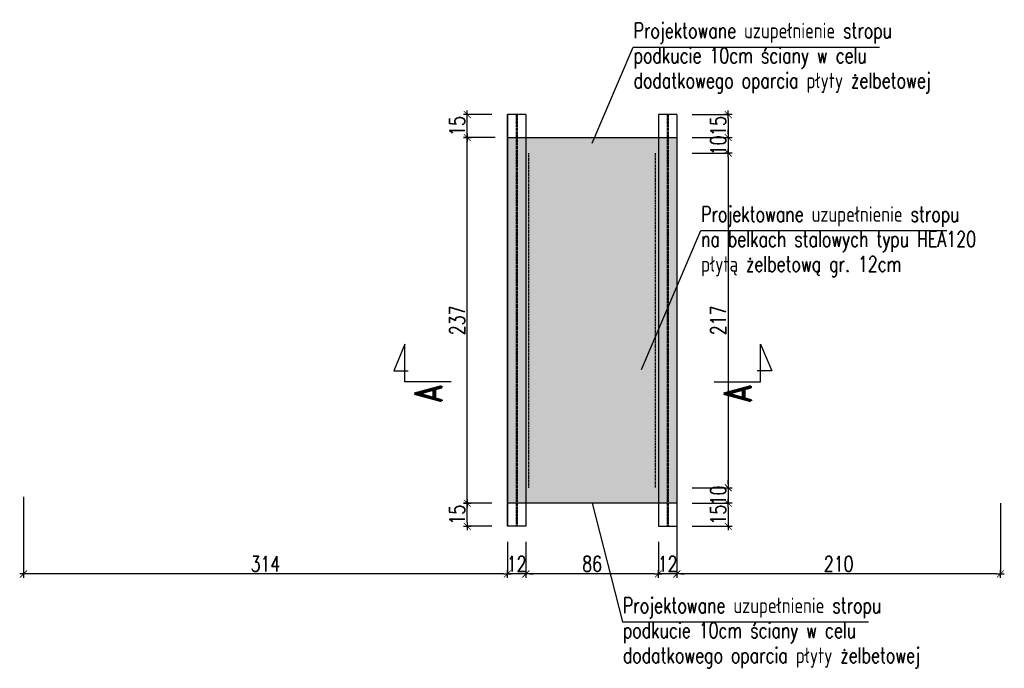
# Model space of a CAD drawing. Header units: millimetres. Extents: x 136919 to 160325, y -19528 to -8134.
# Tile 4 of 22: x 136919 to 137558, y -10736 to -10316. Entities that reach past the tile are written whole.
import ezdxf
from ezdxf.enums import TextEntityAlignment as Align

# ---------------------------------------------------------------- set-up
doc = ezdxf.new("R2010")
doc.units = ezdxf.units.MM
doc.header["$LTSCALE"] = 0.1
doc.linetypes.add('CENTER2', pattern=[28.575, 19.05, -3.175, 3.175, -3.175])
doc.linetypes.add('HIDDEN', pattern=[9.525, 6.35, -3.175])
for name, color, linetype in [('tkd_opisy_pomoce', 140, 'Continuous'), ('tkd_przekroje', 3, 'Continuous'), ('tkd_przerywane', 8, 'HIDDEN'), ('tkd_solid', 253, 'Continuous'), ('tkd_stal_osie', 12, 'CENTER2'), ('tkd_stal_przerywane', 5, 'HIDDEN'), ('tkd_stal_widok', 2, 'Continuous'), ('tkd_txt020', 6, 'Continuous'), ('tkd_wym', 1, 'Continuous'), ('tkd_żelbet0', 4, 'Continuous')]:
    doc.layers.add(name, color=color, linetype=linetype)
doc.styles.add('tkd_2txt020', font='romand.shx', dxfattribs={"width": 0.75, "height": 5})
doc.styles.add('tkd_2txt035', font='romand.shx', dxfattribs={"width": 0.75, "height": 8.75})
doc.styles.add('tkd_txt0', font='simplex.shx', dxfattribs={"width": 0.75})
doc.dimstyles.new('tkd_1-50cm[cm]', dxfattribs={"dimtxt": 10, "dimasz": 2.5, "dimexe": 0, "dimexo": 10, "dimgap": 1.5, "dimtad": 1, "dimdec": 1, "dimrnd": 0.5, "dimtxsty": 'tkd_txt0', "dimblk": 'tkd_dim_arrow', "dimblk1": 'tkd_dim_arrow', "dimblk2": 'tkd_dim_arrow', "dimcen": 2.5, "dimclrd": 1, "dimclrt": 7, "dimadec": 0, "dimazin": 0, "dimtfac": 1, "dimtdec": 1, "dimtix": 1, "dimtmove": 1, "dimatfit": 3, "dimfxl": 50, "dimfxlon": 1, "dimtvp": 0.02, "dimarcsym": 0})

# ---------------------------------------------------------------- blocks, each defined once
blk = doc.blocks.new('tkd_dim_arrow')
for p, q in [((-1, 0), (1, 0)), ((0, -1), (0, 1))]:
    blk.add_line(p, q)
at = {"const_width": 0.2}
blk.add_lwpolyline([(-0.9, -0.9), (0.9, 0.9)], dxfattribs=at)
blk = doc.blocks.new('*D2752')
at = {"layer": 'DEFPOINTS', "color": 0, "transparency": 16777216}
for p in [(137555.07, -10619.1), (137345.07, -10629.1), (137345.07, -10674.98)]:
    blk.add_point(p, dxfattribs=at)
at = {"layer": 'tkd_wym', "color": 0, "lineweight": -2, "transparency": 16777216}
for p, q in [((137555.07, -10629.1), (137555.07, -10674.98)), ((137345.07, -10639.1), (137345.07, -10674.98))]:
    blk.add_line(p, q, dxfattribs=at)
at = {"layer": 'tkd_wym', "color": 1, "lineweight": -2, "transparency": 16777216}
blk.add_line((137552.57, -10674.98), (137347.57, -10674.98), dxfattribs=at)
at = {"layer": 'tkd_wym', "color": 1, "lineweight": -2, "transparency": 16777216, "xscale": 2.5, "yscale": 2.5, "zscale": 2.5, "rotation": 180}
blk.add_blockref('tkd_dim_arrow', (137345.07, -10674.98), dxfattribs=at)
at = {"layer": 'tkd_wym', "color": 1, "lineweight": -2, "transparency": 16777216, "xscale": 2.5, "yscale": 2.5, "zscale": 2.5}
blk.add_blockref('tkd_dim_arrow', (137555.07, -10674.98), dxfattribs=at)
at = {"layer": 'tkd_wym', "color": 7, "transparency": 16777216, "insert": (137450.07, -10668.48), "char_height": 10, "attachment_point": 5, "style": 'tkd_txt0'}
blk.add_mtext('210', dxfattribs=at)
blk = doc.blocks.new('*D2753')
at = {"layer": 'DEFPOINTS', "color": 0, "transparency": 16777216}
for p in [(137345.07, -10629.1), (137333.07, -10644.1), (137333.07, -10674.98)]:
    blk.add_point(p, dxfattribs=at)
at = {"layer": 'tkd_wym', "color": 0, "lineweight": -2, "transparency": 16777216}
for p, q in [((137345.07, -10639.1), (137345.07, -10674.98)), ((137333.07, -10654.1), (137333.07, -10674.98))]:
    blk.add_line(p, q, dxfattribs=at)
at = {"layer": 'tkd_wym', "color": 1, "lineweight": -2, "transparency": 16777216}
for p, q in [((137330.57, -10674.98), (137328.07, -10674.98)), ((137345.07, -10674.98), (137333.07, -10674.98)), ((137347.57, -10674.98), (137350.07, -10674.98))]:
    blk.add_line(p, q, dxfattribs=at)
at = {"layer": 'tkd_wym', "color": 1, "lineweight": -2, "transparency": 16777216, "xscale": 2.5, "yscale": 2.5, "zscale": 2.5}
blk.add_blockref('tkd_dim_arrow', (137333.07, -10674.98), dxfattribs=at)
at = {"layer": 'tkd_wym', "color": 1, "lineweight": -2, "transparency": 16777216, "xscale": 2.5, "yscale": 2.5, "zscale": 2.5, "rotation": 180}
blk.add_blockref('tkd_dim_arrow', (137345.07, -10674.98), dxfattribs=at)
at = {"layer": 'tkd_wym', "color": 7, "transparency": 16777216, "insert": (137339.07, -10668.48), "char_height": 10, "attachment_point": 5, "style": 'tkd_txt0'}
blk.add_mtext('12', dxfattribs=at)
blk = doc.blocks.new('*D2754')
at = {"layer": 'DEFPOINTS', "color": 0, "transparency": 16777216}
for p in [(137247.07, -10644.1), (137333.07, -10644.1), (137247.07, -10674.98)]:
    blk.add_point(p, dxfattribs=at)
at = {"layer": 'tkd_wym', "color": 0, "lineweight": -2, "transparency": 16777216}
for p, q in [((137247.07, -10654.1), (137247.07, -10674.98)), ((137333.07, -10654.1), (137333.07, -10674.98))]:
    blk.add_line(p, q, dxfattribs=at)
at = {"layer": 'tkd_wym', "color": 1, "lineweight": -2, "transparency": 16777216}
blk.add_line((137330.57, -10674.98), (137249.57, -10674.98), dxfattribs=at)
at = {"layer": 'tkd_wym', "color": 1, "lineweight": -2, "transparency": 16777216, "xscale": 2.5, "yscale": 2.5, "zscale": 2.5, "rotation": 180}
blk.add_blockref('tkd_dim_arrow', (137247.07, -10674.98), dxfattribs=at)
at = {"layer": 'tkd_wym', "color": 1, "lineweight": -2, "transparency": 16777216, "xscale": 2.5, "yscale": 2.5, "zscale": 2.5}
blk.add_blockref('tkd_dim_arrow', (137333.07, -10674.98), dxfattribs=at)
at = {"layer": 'tkd_wym', "color": 7, "transparency": 16777216, "insert": (137290.07, -10668.48), "char_height": 10, "attachment_point": 5, "style": 'tkd_txt0'}
blk.add_mtext('86', dxfattribs=at)
blk = doc.blocks.new('*D2755')
at = {"layer": 'DEFPOINTS', "color": 0, "transparency": 16777216}
for p in [(137235.07, -10644.1), (137247.07, -10644.1), (137235.07, -10674.98)]:
    blk.add_point(p, dxfattribs=at)
at = {"layer": 'tkd_wym', "color": 0, "lineweight": -2, "transparency": 16777216}
for p, q in [((137235.07, -10654.1), (137235.07, -10674.98)), ((137247.07, -10654.1), (137247.07, -10674.98))]:
    blk.add_line(p, q, dxfattribs=at)
at = {"layer": 'tkd_wym', "color": 1, "lineweight": -2, "transparency": 16777216}
for p, q in [((137232.57, -10674.98), (137230.07, -10674.98)), ((137247.07, -10674.98), (137235.07, -10674.98)), ((137249.57, -10674.98), (137252.07, -10674.98))]:
    blk.add_line(p, q, dxfattribs=at)
at = {"layer": 'tkd_wym', "color": 1, "lineweight": -2, "transparency": 16777216, "xscale": 2.5, "yscale": 2.5, "zscale": 2.5}
blk.add_blockref('tkd_dim_arrow', (137235.07, -10674.98), dxfattribs=at)
at = {"layer": 'tkd_wym', "color": 1, "lineweight": -2, "transparency": 16777216, "xscale": 2.5, "yscale": 2.5, "zscale": 2.5, "rotation": 180}
blk.add_blockref('tkd_dim_arrow', (137247.07, -10674.98), dxfattribs=at)
at = {"layer": 'tkd_wym', "color": 7, "transparency": 16777216, "insert": (137241.07, -10668.48), "char_height": 10, "attachment_point": 5, "style": 'tkd_txt0'}
blk.add_mtext('12', dxfattribs=at)
blk = doc.blocks.new('*D2756')
at = {"layer": 'DEFPOINTS', "color": 0, "transparency": 16777216}
for p in [(136921.07, -10605.1), (137235.07, -10644.1), (136921.07, -10674.98)]:
    blk.add_point(p, dxfattribs=at)
at = {"layer": 'tkd_wym', "color": 0, "lineweight": -2, "transparency": 16777216}
for p, q in [((136921.07, -10624.98), (136921.07, -10674.98)), ((137235.07, -10654.1), (137235.07, -10674.98))]:
    blk.add_line(p, q, dxfattribs=at)
at = {"layer": 'tkd_wym', "color": 1, "lineweight": -2, "transparency": 16777216}
blk.add_line((137232.57, -10674.98), (136923.57, -10674.98), dxfattribs=at)
at = {"layer": 'tkd_wym', "color": 1, "lineweight": -2, "transparency": 16777216, "xscale": 2.5, "yscale": 2.5, "zscale": 2.5, "rotation": 180}
blk.add_blockref('tkd_dim_arrow', (136921.07, -10674.98), dxfattribs=at)
at = {"layer": 'tkd_wym', "color": 1, "lineweight": -2, "transparency": 16777216, "xscale": 2.5, "yscale": 2.5, "zscale": 2.5}
blk.add_blockref('tkd_dim_arrow', (137235.07, -10674.98), dxfattribs=at)
at = {"layer": 'tkd_wym', "color": 7, "transparency": 16777216, "insert": (137078.07, -10668.48), "char_height": 10, "attachment_point": 5, "style": 'tkd_txt0'}
blk.add_mtext('314', dxfattribs=at)
blk = doc.blocks.new('*D2757')
at = {"layer": 'DEFPOINTS', "color": 0, "transparency": 16777216}
for p in [(137209.03, -10629.1), (137235.07, -10629.1), (137235.07, -10644.1)]:
    blk.add_point(p, dxfattribs=at)
at = {"layer": 'tkd_wym', "color": 0, "lineweight": -2, "transparency": 16777216}
for p, q in [((137225.07, -10629.1), (137209.03, -10629.1)), ((137225.07, -10644.1), (137209.03, -10644.1))]:
    blk.add_line(p, q, dxfattribs=at)
at = {"layer": 'tkd_wym', "color": 1, "lineweight": -2, "transparency": 16777216}
blk.add_line((137209.03, -10641.6), (137209.03, -10631.6), dxfattribs=at)
at = {"layer": 'tkd_wym', "color": 1, "lineweight": -2, "transparency": 16777216, "xscale": 2.5, "yscale": 2.5, "zscale": 2.5}
for p, rotation in [((137209.03, -10629.1), 90), ((137209.03, -10644.1), 270)]:
    blk.add_blockref('tkd_dim_arrow', p, dxfattribs=dict(at, rotation=rotation))
at = {"layer": 'tkd_wym', "color": 7, "transparency": 16777216, "insert": (137202.53, -10636.6), "char_height": 10, "attachment_point": 5, "rotation": 90, "style": 'tkd_txt0'}
blk.add_mtext('15', dxfattribs=at)
blk = doc.blocks.new('*D2758')
at = {"layer": 'DEFPOINTS', "color": 0, "transparency": 16777216}
for p in [(137209.03, -10392.1), (137237.07, -10392.1), (137235.07, -10629.1)]:
    blk.add_point(p, dxfattribs=at)
at = {"layer": 'tkd_wym', "color": 0, "lineweight": -2, "transparency": 16777216}
for p, q in [((137227.07, -10392.1), (137209.03, -10392.1)), ((137225.07, -10629.1), (137209.03, -10629.1))]:
    blk.add_line(p, q, dxfattribs=at)
at = {"layer": 'tkd_wym', "color": 1, "lineweight": -2, "transparency": 16777216}
blk.add_line((137209.03, -10626.6), (137209.03, -10394.6), dxfattribs=at)
at = {"layer": 'tkd_wym', "color": 1, "lineweight": -2, "transparency": 16777216, "xscale": 2.5, "yscale": 2.5, "zscale": 2.5}
for p, rotation in [((137209.03, -10392.1), 90), ((137209.03, -10629.1), 270)]:
    blk.add_blockref('tkd_dim_arrow', p, dxfattribs=dict(at, rotation=rotation))
at = {"layer": 'tkd_wym', "color": 7, "transparency": 16777216, "insert": (137202.53, -10510.6), "char_height": 10, "attachment_point": 5, "rotation": 90, "style": 'tkd_txt0'}
blk.add_mtext('237', dxfattribs=at)
blk = doc.blocks.new('*D2759')
at = {"layer": 'DEFPOINTS', "color": 0, "transparency": 16777216}
for p in [(137209.03, -10377.1), (137235.07, -10377.1), (137237.07, -10392.1)]:
    blk.add_point(p, dxfattribs=at)
at = {"layer": 'tkd_wym', "color": 0, "lineweight": -2, "transparency": 16777216}
for p, q in [((137225.07, -10377.1), (137209.03, -10377.1)), ((137227.07, -10392.1), (137209.03, -10392.1))]:
    blk.add_line(p, q, dxfattribs=at)
at = {"layer": 'tkd_wym', "color": 1, "lineweight": -2, "transparency": 16777216}
blk.add_line((137209.03, -10389.6), (137209.03, -10379.6), dxfattribs=at)
at = {"layer": 'tkd_wym', "color": 1, "lineweight": -2, "transparency": 16777216, "xscale": 2.5, "yscale": 2.5, "zscale": 2.5}
for p, rotation in [((137209.03, -10377.1), 90), ((137209.03, -10392.1), 270)]:
    blk.add_blockref('tkd_dim_arrow', p, dxfattribs=dict(at, rotation=rotation))
at = {"layer": 'tkd_wym', "color": 7, "transparency": 16777216, "insert": (137202.53, -10384.6), "char_height": 10, "attachment_point": 5, "rotation": 90, "style": 'tkd_txt0'}
blk.add_mtext('15', dxfattribs=at)
blk = doc.blocks.new('*D2760')
at = {"layer": 'DEFPOINTS', "color": 0, "transparency": 16777216}
for p in [(137345.07, -10377.1), (137345.07, -10392.1), (137378.43, -10392.1)]:
    blk.add_point(p, dxfattribs=at)
at = {"layer": 'tkd_wym', "color": 0, "lineweight": -2, "transparency": 16777216}
for p, q in [((137355.07, -10377.1), (137378.43, -10377.1)), ((137355.07, -10392.1), (137378.43, -10392.1))]:
    blk.add_line(p, q, dxfattribs=at)
at = {"layer": 'tkd_wym', "color": 1, "lineweight": -2, "transparency": 16777216}
blk.add_line((137378.43, -10379.6), (137378.43, -10389.6), dxfattribs=at)
at = {"layer": 'tkd_wym', "color": 1, "lineweight": -2, "transparency": 16777216, "xscale": 2.5, "yscale": 2.5, "zscale": 2.5}
for p, rotation in [((137378.43, -10377.1), 90), ((137378.43, -10392.1), 270)]:
    blk.add_blockref('tkd_dim_arrow', p, dxfattribs=dict(at, rotation=rotation))
at = {"layer": 'tkd_wym', "color": 7, "transparency": 16777216, "insert": (137371.93, -10384.6), "char_height": 10, "attachment_point": 5, "rotation": 90, "style": 'tkd_txt0'}
blk.add_mtext('15', dxfattribs=at)
blk = doc.blocks.new('*D2761')
at = {"layer": 'DEFPOINTS', "color": 0, "transparency": 16777216}
for p in [(137345.07, -10392.1), (137345.07, -10402.1), (137378.43, -10402.1)]:
    blk.add_point(p, dxfattribs=at)
at = {"layer": 'tkd_wym', "color": 1, "lineweight": -2, "transparency": 16777216}
for p, q in [((137378.43, -10389.6), (137378.43, -10387.1)), ((137378.43, -10392.1), (137378.43, -10402.1)), ((137378.43, -10404.6), (137378.43, -10407.1))]:
    blk.add_line(p, q, dxfattribs=at)
at = {"layer": 'tkd_wym', "color": 0, "lineweight": -2, "transparency": 16777216}
for p, q in [((137355.07, -10392.1), (137378.43, -10392.1)), ((137355.07, -10402.1), (137378.43, -10402.1))]:
    blk.add_line(p, q, dxfattribs=at)
at = {"layer": 'tkd_wym', "color": 1, "lineweight": -2, "transparency": 16777216, "xscale": 2.5, "yscale": 2.5, "zscale": 2.5}
for p, rotation in [((137378.43, -10392.1), 270), ((137378.43, -10402.1), 90)]:
    blk.add_blockref('tkd_dim_arrow', p, dxfattribs=dict(at, rotation=rotation))
at = {"layer": 'tkd_wym', "color": 7, "transparency": 16777216, "insert": (137371.93, -10397.1), "char_height": 10, "attachment_point": 5, "rotation": 90, "style": 'tkd_txt0'}
blk.add_mtext('10', dxfattribs=at)
blk = doc.blocks.new('*D2762')
at = {"layer": 'DEFPOINTS', "color": 0, "transparency": 16777216}
for p in [(137345.07, -10402.1), (137345.07, -10619.1), (137378.43, -10619.1)]:
    blk.add_point(p, dxfattribs=at)
at = {"layer": 'tkd_wym', "color": 0, "lineweight": -2, "transparency": 16777216}
for p, q in [((137355.07, -10402.1), (137378.43, -10402.1)), ((137355.07, -10619.1), (137378.43, -10619.1))]:
    blk.add_line(p, q, dxfattribs=at)
at = {"layer": 'tkd_wym', "color": 1, "lineweight": -2, "transparency": 16777216}
blk.add_line((137378.43, -10404.6), (137378.43, -10616.6), dxfattribs=at)
at = {"layer": 'tkd_wym', "color": 1, "lineweight": -2, "transparency": 16777216, "xscale": 2.5, "yscale": 2.5, "zscale": 2.5}
for p, rotation in [((137378.43, -10402.1), 90), ((137378.43, -10619.1), 270)]:
    blk.add_blockref('tkd_dim_arrow', p, dxfattribs=dict(at, rotation=rotation))
at = {"layer": 'tkd_wym', "color": 7, "transparency": 16777216, "insert": (137371.93, -10510.6), "char_height": 10, "attachment_point": 5, "rotation": 90, "style": 'tkd_txt0'}
blk.add_mtext('217', dxfattribs=at)
blk = doc.blocks.new('*D2763')
at = {"layer": 'DEFPOINTS', "color": 0, "transparency": 16777216}
for p in [(137345.07, -10619.1), (137345.07, -10629.1), (137378.43, -10629.1)]:
    blk.add_point(p, dxfattribs=at)
at = {"layer": 'tkd_wym', "color": 0, "lineweight": -2, "transparency": 16777216}
for p, q in [((137355.07, -10619.1), (137378.43, -10619.1)), ((137355.07, -10629.1), (137378.43, -10629.1))]:
    blk.add_line(p, q, dxfattribs=at)
at = {"layer": 'tkd_wym', "color": 1, "lineweight": -2, "transparency": 16777216}
for p, q in [((137378.43, -10616.6), (137378.43, -10614.1)), ((137378.43, -10619.1), (137378.43, -10629.1)), ((137378.43, -10631.6), (137378.43, -10634.1))]:
    blk.add_line(p, q, dxfattribs=at)
at = {"layer": 'tkd_wym', "color": 1, "lineweight": -2, "transparency": 16777216, "xscale": 2.5, "yscale": 2.5, "zscale": 2.5}
for p, rotation in [((137378.43, -10619.1), 270), ((137378.43, -10629.1), 90)]:
    blk.add_blockref('tkd_dim_arrow', p, dxfattribs=dict(at, rotation=rotation))
at = {"layer": 'tkd_wym', "color": 7, "transparency": 16777216, "insert": (137371.93, -10624.1), "char_height": 10, "attachment_point": 5, "rotation": 90, "style": 'tkd_txt0'}
blk.add_mtext('10', dxfattribs=at)
blk = doc.blocks.new('*D2764')
at = {"layer": 'DEFPOINTS', "color": 0, "transparency": 16777216}
for p in [(137345.07, -10629.1), (137345.07, -10644.1), (137378.43, -10644.1)]:
    blk.add_point(p, dxfattribs=at)
at = {"layer": 'tkd_wym', "color": 0, "lineweight": -2, "transparency": 16777216}
for p, q in [((137355.07, -10629.1), (137378.43, -10629.1)), ((137355.07, -10644.1), (137378.43, -10644.1))]:
    blk.add_line(p, q, dxfattribs=at)
at = {"layer": 'tkd_wym', "color": 1, "lineweight": -2, "transparency": 16777216}
blk.add_line((137378.43, -10631.6), (137378.43, -10641.6), dxfattribs=at)
at = {"layer": 'tkd_wym', "color": 1, "lineweight": -2, "transparency": 16777216, "xscale": 2.5, "yscale": 2.5, "zscale": 2.5}
for p, rotation in [((137378.43, -10629.1), 90), ((137378.43, -10644.1), 270)]:
    blk.add_blockref('tkd_dim_arrow', p, dxfattribs=dict(at, rotation=rotation))
at = {"layer": 'tkd_wym', "color": 7, "transparency": 16777216, "insert": (137371.93, -10636.6), "char_height": 10, "attachment_point": 5, "rotation": 90, "style": 'tkd_txt0'}
blk.add_mtext('15', dxfattribs=at)
blk = doc.blocks.new('tkd_section_l')
for p, q in [((-0.6, 0), (-0.6, -0.491)), ((0, 0), (-0.6, 0)), ((-0.745, -0.146), (-0.558, -0.146)), ((-0.6, -0.491), (-0.745, -0.146))]:
    blk.add_line(p, q)
blk = doc.blocks.new('tkd_section_p')
for p, q in [((-0.6, 0.491), (-0.745, 0.146)), ((-0.6, 0), (-0.6, 0.491)), ((-0.745, 0.146), (-0.558, 0.146)), ((0, 0), (-0.6, 0))]:
    blk.add_line(p, q)

msp = doc.modelspace()

# ---------------------------------------------------------------- hatches: boundary and pattern name
at = {"layer": 'tkd_solid'}
h = msp.add_hatch(color=256, dxfattribs=at)
h.dxf.hatch_style = 1
h.paths.add_polyline_path([(137235.07, -10629.1), (137345.07, -10629.1), (137345.07, -10392.1), (137235.07, -10392.1)])

# ---------------------------------------------------------------- linework, layer by layer
at = {"layer": 'tkd_opisy_pomoce'}
for points in [[(137290.07, -10395.75), (137316.73, -10333.41), (137476.47, -10333.41)], [(137322.05, -10542.39), (137360.52, -10452.41), (137520.27, -10452.41)], [(137290.07, -10629.1), (137309.77, -10706.12), (137469.52, -10706.12)]]:
    msp.add_lwpolyline(points, dxfattribs=at)
at = {"layer": 'tkd_przerywane'}
for p, q in [((137249.07, -10619.1), (137249.07, -10402.1)), ((137331.07, -10402.1), (137331.07, -10619.1))]:
    msp.add_line(p, q, dxfattribs=at)
at = {"layer": 'tkd_stal_osie'}
for p, q in [((137241.07, -10377.1), (137241.07, -10644.1)), ((137339.07, -10377.1), (137339.07, -10644.1))]:
    msp.add_line(p, q, dxfattribs=at)
at = {"layer": 'tkd_stal_przerywane'}
for p, q in [((137240.82, -10377.1), (137240.82, -10644.1)), ((137241.32, -10377.1), (137241.32, -10644.1)), ((137338.82, -10377.1), (137338.82, -10644.1)), ((137339.32, -10377.1), (137339.32, -10644.1))]:
    msp.add_line(p, q, dxfattribs=at)
at = {"layer": 'tkd_stal_widok'}
for p, q in [((137235.07, -10644.1), (137235.07, -10377.1)), ((137235.07, -10377.1), (137235.07, -10644.1)), ((137247.07, -10377.1), (137235.07, -10377.1)), ((137247.07, -10377.1), (137247.07, -10644.1)), ((137333.07, -10377.1), (137333.07, -10644.1)), ((137345.07, -10377.1), (137333.07, -10377.1)), ((137345.07, -10377.1), (137345.07, -10644.1)), ((137247.07, -10644.1), (137235.07, -10644.1)), ((137333.07, -10644.1), (137345.07, -10644.1))]:
    msp.add_line(p, q, dxfattribs=at)
at = {"layer": 'tkd_żelbet0'}
msp.add_lwpolyline([(137235.07, -10629.1), (137235.07, -10392.1), (137345.07, -10392.1), (137345.07, -10629.1), (137235.07, -10629.1)], dxfattribs=at)

# ---------------------------------------------------------------- block references
at = {"layer": 'tkd_przekroje', "xscale": 50, "yscale": 50, "zscale": 50}
msp.add_blockref('tkd_section_p', (137198.63, -10550.51), dxfattribs=at)
at = {"layer": 'tkd_przekroje', "xscale": 50, "yscale": 50, "zscale": 50, "rotation": 180}
msp.add_blockref('tkd_section_l', (137369.38, -10550.51), dxfattribs=at)

# ---------------------------------------------------------------- texts
at = {"layer": 'tkd_przekroje', "style": 'tkd_2txt035', "width": 0.8}
for p in [(137183.63, -10558.01), (137384.38, -10558.01)]:
    msp.add_text('A', height=17.5, rotation=90, dxfattribs=at).set_placement(p, align=Align.MIDDLE_CENTER)
at = {"layer": 'tkd_txt020', "style": 'tkd_2txt020', "width": 0.75}
for s, p in [('Projektowane uzupełnienie stropu', (137317.02, -10327.65)), ('podkucie 10cm ściany w celu', (137317.02, -10343.84)), ('dodatkowego oparcia płyty żelbetowej', (137317.02, -10360.03)), ('Projektowane uzupełnienie stropu', (137360.82, -10446.65)), ('na belkach stalowych typu HEA120', (137360.82, -10462.84)), ('płytą żelbetową gr. 12cm', (137360.82, -10479.03)), ('Projektowane uzupełnienie stropu', (137310.07, -10700.35)), ('podkucie 10cm ściany w celu', (137310.07, -10716.54)), ('dodatkowego oparcia płyty żelbetowej', (137310.07, -10732.73))]:
    msp.add_text(s, height=10, dxfattribs=at).set_placement(p)

# ---------------------------------------------------------------- dimensions: what is measured, and where the dimension line sits
at = {"layer": 'tkd_wym'}
for base, p1, p2, picture, middle in [((137209.03, -10377.1), (137237.07, -10392.1), (137235.07, -10377.1), '*D2759', (137202.53, -10384.6)), ((137378.43, -10392.1), (137345.07, -10377.1), (137345.07, -10392.1), '*D2760', (137371.93, -10384.6)), ((137209.03, -10392.1), (137235.07, -10629.1), (137237.07, -10392.1), '*D2758', (137202.53, -10510.6)), ((137378.43, -10402.1), (137345.07, -10392.1), (137345.07, -10402.1), '*D2761', (137371.93, -10397.1)), ((137378.43, -10619.1), (137345.07, -10402.1), (137345.07, -10619.1), '*D2762', (137371.93, -10510.6)), ((137378.43, -10629.1), (137345.07, -10619.1), (137345.07, -10629.1), '*D2763', (137371.93, -10624.1)), ((137209.03, -10629.1), (137235.07, -10644.1), (137235.07, -10629.1), '*D2757', (137202.53, -10636.6)), ((137378.43, -10644.1), (137345.07, -10629.1), (137345.07, -10644.1), '*D2764', (137371.93, -10636.6))]:
    dim = msp.add_linear_dim(base=base, p1=p1, p2=p2, angle=90, dimstyle='tkd_1-50cm[cm]', dxfattribs=at)
    dim.commit()
    dim.dimension.update_dxf_attribs({"geometry": picture, "text_midpoint": middle})
for base, p1, p2, picture, middle in [((136921.07, -10674.98), (137235.07, -10644.1), (136921.07, -10605.1), '*D2756', (137078.07, -10668.48)), ((137345.07, -10674.98), (137555.07, -10619.1), (137345.07, -10629.1), '*D2752', (137450.07, -10668.48)), ((137333.07, -10674.98), (137345.07, -10629.1), (137333.07, -10644.1), '*D2753', (137339.07, -10668.48)), ((137235.07, -10674.98), (137247.07, -10644.1), (137235.07, -10644.1), '*D2755', (137241.07, -10668.48)), ((137247.07, -10674.98), (137333.07, -10644.1), (137247.07, -10644.1), '*D2754', (137290.07, -10668.48))]:
    dim = msp.add_linear_dim(base=base, p1=p1, p2=p2, dimstyle='tkd_1-50cm[cm]', dxfattribs=at)
    dim.commit()
    dim.dimension.update_dxf_attribs({"geometry": picture, "text_midpoint": middle})

doc.saveas('drawing.dxf')
